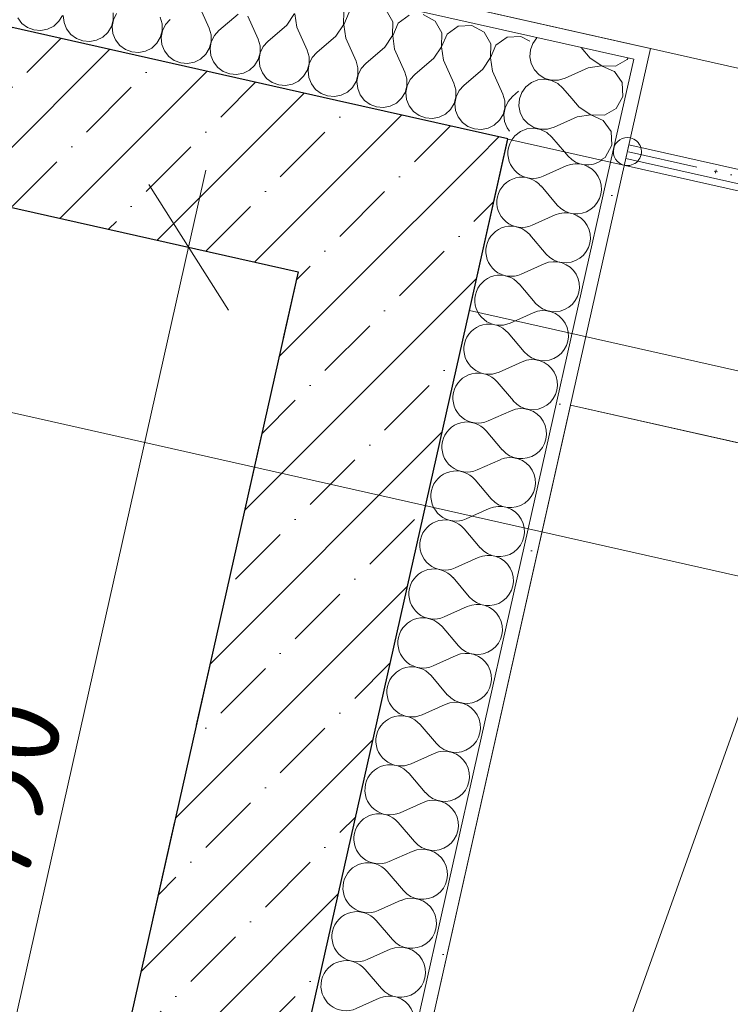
# Model space of a CAD drawing. Header units: millimetres. Extents: x -7213913 to -6985912, y 6023162 to 6205784.
# Tile 220 of 256: x -7183908 to -7182896, y 6178432 to 6179833. Entities that reach past the tile are written whole.
import ezdxf
from ezdxf.enums import TextEntityAlignment as Align

# ---------------------------------------------------------------- set-up
doc = ezdxf.new("R2010")
doc.units = ezdxf.units.MM
doc.header["$MEASUREMENT"] = 0
for name, pattern in [('Dot & Dashed', [200, 100, -50, 0, -50]), ('короткая штриховая', [282.222222, 141.111111, -141.111111]), ('Штриховая', [564.444447, 282.222223, -282.222223])]:
    doc.linetypes.add(name, pattern=pattern)
for name, color, linetype in [('S - МОП.АР', 7, 'Continuous'), ('АР-Ограждения _балкона _ лоджии.АР', 7, 'Continuous'), ('АР-Отметки высот.АР', 7, 'Continuous'), ('АР-Стены_внешние_.АР', 7, 'Continuous'), ('АР-Чертеж-Размеры.АР', 7, 'Continuous'), ('ИОС-Шахты и отверстия.АР', 7, 'Continuous')]:
    doc.layers.add(name, color=color, linetype=linetype)
for name, color, linetype, lineweight in [('S - МОП.АР_Ном._пера__120', 7, 'Continuous', 0), ('АР-вертикальная связь - Лифт.АР_Ном._пера__120', 7, 'Continuous', 0), ('АР-Ограждения _балкона _ лоджии.АР_Ном._пера__1', 7, 'Continuous', 0), ('АР-Отметки высот.АР_Ном._пера__120', 7, 'Continuous', 0), ('АР-Стены_внешние_.АР_Ном._пера__1', 7, 'Continuous', 0), ('АР-Стены_внешние_.АР_Ном._пера__120', 7, 'Continuous', 0), ('АР-Чертеж-Размеры.АР_Ном._пера__1', 7, 'Continuous', 0), ('ИОС-Шахты и отверстия.АР_Ном._пера__1', 7, 'Continuous', 0), ('Паспорта Зон Archicad_Ном._пера__1', 7, 'Continuous', 0)]:
    doc.layers.add(name, color=color, linetype=linetype, lineweight=lineweight)
doc.styles.add('РЎР“Р•РќР•Р\xa0Р\x98Р\xa0_РЎРўР\x98Р›Р¬_1', font='txt')
doc.styles.add('РЎР“Р•РќР•Р\xa0Р\x98Р\xa0_РЎРўР\x98Р›Р¬_2', font='calibri.ttf')
doc.styles.add('РЎР“Р•РќР•Р\xa0Р\x98Р\xa0_РЎРўР\x98Р›Р¬_3', font='GOST_Common.ttf')
doc.dimstyles.new('СГЕНЕРИР_СТИЛЬ__4', dxfattribs={"dimtxt": 129.999995, "dimasz": 142.5, "dimexe": 0.18, "dimexo": 300000, "dimgap": 0, "dimtad": 1, "dimdec": 0, "dimzin": 0, "dimdsep": 46, "dimtxsty": 'РЎР“Р•РќР•Р\xa0Р\x98Р\xa0_РЎРўР\x98Р›Р¬_3', "dimblk": 'ARROWHEAD_6', "dimblk1": 'ARROWHEAD_6', "dimblk2": 'ARROWHEAD_6', "dimcen": 0.09, "dimclrd": 7, "dimclre": 7, "dimclrt": 7, "dimazin": 0, "dimtfac": 1, "dimtdec": 4, "dimtmove": 0, "dimatfit": 3, "dimfxl": 1, "dimtolj": 1, "dimtzin": 0, "dimarcsym": 0})
doc.dimstyles.new('СГЕНЕРИР_СТИЛЬ__8', dxfattribs={"dimtxt": 0.18, "dimasz": 91.2, "dimexe": 0.18, "dimexo": 0.0625, "dimgap": 0, "dimtad": 0, "dimtih": 1, "dimtoh": 1, "dimdec": 4, "dimzin": 0, "dimdsep": 46, "dimcen": 0.09, "dimadec": 0, "dimazin": 0, "dimtfac": 1, "dimtdec": 4, "dimtmove": 0, "dimatfit": 3, "dimldrblk": 'ARROWHEAD_11', "dimfxl": 1, "dimtolj": 1, "dimtzin": 0, "dimarcsym": 0})
pattern_1 = [(45, (-6566190.34, 6563027.8), (-111.369318, 111.369318), [0, -105, 0, -157.5]), (110, (-6565840.34, 6563027.8), (148.001588, 53.868173), [0, -77, 0, -133])]
pattern_2 = [(45, (-6566190.34, 6562677.8), (-84.852814, 84.852814), []), (45, (-6566232.77, 6562720.22), (-84.852814, 84.852814), [90, -30, 0, -30])]

# ---------------------------------------------------------------- blocks, each defined once
blk = doc.blocks.new('Техническая лоджия_7_36_1', base_point=(-7182611.1, 6182394.7))
at = {"layer": 'S - МОП.АР_Ном._пера__120', "color": 7, "linetype": 'Continuous', "lineweight": 0, "flags": 128}
blk.add_lwpolyline([(-7184405, 6180105.6), (-7183009.8, 6179792.2), (-7182162.2, 6179601.8), (-7182022.5, 6181164.3), (-7181738.1, 6181925.2), (-7183887.9, 6182408), (-7184041.3, 6181725.1)], close=True, dxfattribs=at)
at = {"layer": 'Паспорта Зон Archicad_Ном._пера__1', "color": 7, "lineweight": 0, "style": 'РЎР“Р•РќР•Р\xa0Р\x98Р\xa0_РЎРўР\x98Р›Р¬_1'}
blk.add_attdef('ROOM_NUMBER', text='', height=250, rotation=347.3417, dxfattribs=at).set_placement((-7182485, 6181615.1), align=Align.MIDDLE_CENTER)
at = {"layer": 'Паспорта Зон Archicad_Ном._пера__1', "color": 7, "lineweight": 0, "style": 'РЎР“Р•РќР•Р\xa0Р\x98Р\xa0_РЎРўР\x98Р›Р¬_2'}
blk.add_attdef('ROOM_AREA', text='', height=200, rotation=347.3417, dxfattribs=at).set_placement((-7182277.4, 6181117.1), align=Align.MIDDLE_RIGHT)
blk = doc.blocks.new('Символ Проема в Полу 21[137]_1', base_point=(-7183797.2, 6176286.5))
at = {"layer": 'ИОС-Шахты и отверстия.АР_Ном._пера__1', "color": 7, "linetype": 'Continuous', "lineweight": 0, "flags": 128}
for points in [[(-7183797.2, 6176286.5), (-7183123.8, 6179284.7), (-7182245.7, 6179087.5), (-7182869.6, 6178883.2)], [(-7182869.6, 6178883.2), (-7182245.7, 6179087.5), (-7182919, 6176089.3), (-7183797.2, 6176286.5)]]:
    blk.add_lwpolyline(points, close=True, dxfattribs=at)
blk = doc.blocks.new('*X471', base_point=(-6566190.3, 6562677.8))
at = {"layer": 'АР-Стены_внешние_.АР_Ном._пера__1', "color": 7, "linetype": 'Continuous', "lineweight": 0}
for p, q in [((-7183171.5, 6179807.6), (-7183177.3, 6179799.7)), ((-7183171, 6179807.9), (-7183171.5, 6179807.6)), ((-7183177.3, 6179799.7), (-7183180.8, 6179790.4)), ((-7183095.6, 6179778.6), (-7183108.6, 6179793.9)), ((-7183180.8, 6179790.4), (-7183181.6, 6179780.6)), ((-7183181.6, 6179780.6), (-7183179.7, 6179770.9)), ((-7183095.6, 6179778.6), (-7183079.3, 6179767.8)), ((-7183042.9, 6179776.8), (-7183041.8, 6179778.9)), ((-7183179.7, 6179770.9), (-7183175.2, 6179762.2)), ((-7183098.7, 6179764.7), (-7183131.3, 6179750)), ((-7183079.4, 6179767.5), (-7183098.7, 6179764.7)), ((-7183061.5, 6179759.8), (-7183079.4, 6179767.5)), ((-7183079.3, 6179767.8), (-7183059.8, 6179767.1)), ((-7183059.8, 6179767.1), (-7183042.9, 6179776.8)), ((-7183175.2, 6179762.2), (-7183168.5, 6179754.9)), ((-7183168.5, 6179754.9), (-7183160.1, 6179749.8)), ((-7183160.1, 6179749.8), (-7183150.6, 6179747.2)), ((-7183140.7, 6179747.3), (-7183131.3, 6179750)), ((-7183061.3, 6179759.6), (-7183061.5, 6179759.8)), ((-7183187.1, 6179737.9), (-7183193, 6179730)), ((-7183179.3, 6179743.9), (-7183187.1, 6179737.9)), ((-7183170.2, 6179747.6), (-7183179.3, 6179743.9)), ((-7183160.4, 6179748.6), (-7183170.2, 6179747.6)), ((-7183150.7, 6179746.9), (-7183160.4, 6179748.6)), ((-7183141.8, 6179742.6), (-7183150.7, 6179746.9)), ((-7183150.6, 6179747.2), (-7183140.7, 6179747.3)), ((-7183134.4, 6179736.1), (-7183141.8, 6179742.6)), ((-7183121.8, 6179721.3), (-7183134.4, 6179736.1)), ((-7183193, 6179730), (-7183196.4, 6179720.7)), ((-7183196.4, 6179720.7), (-7183197.2, 6179710.9)), ((-7183197.2, 6179710.9), (-7183195.3, 6179701.2)), ((-7183195.3, 6179701.2), (-7183190.9, 6179692.5)), ((-7183190.9, 6179692.5), (-7183184.2, 6179685.2)), ((-7183184.2, 6179685.2), (-7183181.4, 6179683.6))]:
    blk.add_line(p, q, dxfattribs=at)
blk = doc.blocks.new('*X472', base_point=(-6566190.3, 6562677.8))
at = {"layer": 'АР-Стены_внешние_.АР_Ном._пера__1', "color": 7, "linetype": 'Continuous', "lineweight": 0}
for p, q in [((-7183126.9, 6179639.2), (-7183132.2, 6179645.5)), ((-7183130, 6179625.3), (-7183162.6, 6179610.6)), ((-7183142.5, 6179569.5), (-7183165.7, 6179596.7)), ((-7183145.7, 6179555.6), (-7183178.2, 6179541)), ((-7183158.2, 6179499.8), (-7183181.4, 6179527)), ((-7183161.3, 6179485.9), (-7183193.9, 6179471.3)), ((-7183173.8, 6179430.2), (-7183197, 6179457.3)), ((-7183177, 6179416.2), (-7183209.5, 6179401.6)), ((-7183189.5, 6179360.5), (-7183212.7, 6179387.6)), ((-7183192.6, 6179346.5), (-7183225.2, 6179331.9)), ((-7183205.1, 6179290.8), (-7183228.3, 6179317.9)), ((-7183208.3, 6179276.8), (-7183240.8, 6179262.2)), ((-7183220.8, 6179221.1), (-7183244, 6179248.2)), ((-7183223.9, 6179207.1), (-7183256.5, 6179192.5)), ((-7183236.5, 6179151.4), (-7183259.6, 6179178.6)), ((-7183239.6, 6179137.4), (-7183272.2, 6179122.8)), ((-7183252.1, 6179081.7), (-7183275.3, 6179108.9)), ((-7183255.2, 6179067.8), (-7183287.8, 6179053.1)), ((-7183267.8, 6179012), (-7183290.9, 6179039.2)), ((-7183270.9, 6178998.1), (-7183303.5, 6178983.4)), ((-7183283.4, 6178942.3), (-7183306.6, 6178969.5)), ((-7183286.5, 6178928.4), (-7183319.1, 6178913.7)), ((-7183299.1, 6178872.6), (-7183322.2, 6178899.8)), ((-7183302.2, 6178858.7), (-7183334.8, 6178844)), ((-7183314.7, 6178802.9), (-7183337.9, 6178830.1)), ((-7183317.8, 6178789), (-7183350.4, 6178774.3)), ((-7183330.4, 6178733.2), (-7183353.5, 6178760.4)), ((-7183333.5, 6178719.3), (-7183366.1, 6178704.6)), ((-7183346, 6178663.5), (-7183369.2, 6178690.7)), ((-7183349.1, 6178649.6), (-7183381.7, 6178635)), ((-7183361.7, 6178593.8), (-7183384.9, 6178621)), ((-7183364.8, 6178579.9), (-7183397.4, 6178565.3)), ((-7183377.3, 6178524.2), (-7183400.5, 6178551.3)), ((-7183380.5, 6178510.2), (-7183413, 6178495.6)), ((-7183393, 6178454.5), (-7183416.2, 6178481.6)), ((-7183396.1, 6178440.5), (-7183428.7, 6178425.9))]:
    blk.add_line(p, q, dxfattribs=at)
for centre, start, end in [((-7183177.2, 6179643.2), 147.6142, 167.3417), ((-7183177.2, 6179643.2), 167.3417, 294.2116), ((-7183099.7, 6179662.4), 220.4718, 305.8546), ((-7183115.4, 6179592.7), 220.4718, 114.2116), ((-7183192.9, 6179573.5), 40.4718, 167.3417), ((-7183192.9, 6179573.5), 167.3417, 294.2116), ((-7183131, 6179523), 220.4718, 114.2116), ((-7183208.5, 6179503.8), 40.4718, 167.3417), ((-7183208.5, 6179503.8), 167.3417, 294.2116), ((-7183146.7, 6179453.3), 220.4718, 114.2116), ((-7183224.2, 6179434.1), 40.4718, 167.3417), ((-7183224.2, 6179434.1), 167.3417, 294.2116), ((-7183162.3, 6179383.6), 220.4718, 114.2116), ((-7183239.8, 6179364.4), 40.4718, 167.3417), ((-7183239.8, 6179364.4), 167.3417, 294.2116), ((-7183178, 6179313.9), 220.4718, 114.2116), ((-7183255.5, 6179294.8), 40.4718, 167.3417), ((-7183255.5, 6179294.8), 167.3417, 294.2116), ((-7183193.6, 6179244.3), 220.4718, 114.2116), ((-7183271.1, 6179225.1), 40.4718, 167.3417), ((-7183271.1, 6179225.1), 167.3417, 294.2116), ((-7183209.3, 6179174.6), 220.4718, 114.2116), ((-7183286.8, 6179155.4), 40.4718, 167.3417), ((-7183286.8, 6179155.4), 167.3417, 294.2116), ((-7183224.9, 6179104.9), 220.4718, 114.2116), ((-7183302.5, 6179085.7), 40.4718, 167.3417), ((-7183302.5, 6179085.7), 167.3417, 294.2116), ((-7183240.6, 6179035.2), 220.4718, 114.2116), ((-7183318.1, 6179016), 40.4718, 167.3417), ((-7183318.1, 6179016), 167.3417, 294.2116), ((-7183256.2, 6178965.5), 220.4718, 114.2116), ((-7183333.8, 6178946.3), 40.4718, 167.3417), ((-7183333.8, 6178946.3), 167.3417, 294.2116), ((-7183271.9, 6178895.8), 220.4718, 114.2116), ((-7183349.4, 6178876.6), 40.4718, 167.3417), ((-7183349.4, 6178876.6), 167.3417, 294.2116), ((-7183287.5, 6178826.1), 220.4718, 114.2116), ((-7183365.1, 6178806.9), 40.4718, 167.3417), ((-7183365.1, 6178806.9), 167.3417, 294.2116), ((-7183303.2, 6178756.4), 220.4718, 114.2116), ((-7183380.7, 6178737.2), 40.4718, 167.3417), ((-7183380.7, 6178737.2), 167.3417, 294.2116), ((-7183318.9, 6178686.7), 220.4718, 114.2116), ((-7183396.4, 6178667.5), 40.4718, 167.3417), ((-7183396.4, 6178667.5), 167.3417, 294.2116), ((-7183334.5, 6178617), 220.4718, 114.2116), ((-7183412, 6178597.8), 40.4718, 167.3417), ((-7183412, 6178597.8), 167.3417, 294.2116), ((-7183350.2, 6178547.3), 220.4718, 114.2116), ((-7183427.7, 6178528.1), 40.4718, 167.3417), ((-7183427.7, 6178528.1), 167.3417, 294.2116), ((-7183365.8, 6178477.6), 220.4718, 114.2116), ((-7183443.3, 6178458.4), 40.4718, 167.3417), ((-7183443.3, 6178458.4), 167.3417, 294.2116), ((-7183381.5, 6178407.9), 220.4718, 114.2116)]:
    blk.add_arc(centre, 35.7, start, end, dxfattribs=at)
blk = doc.blocks.new('*X473', base_point=(-6566190.3, 6562677.8))
at = {"layer": 'АР-Стены_внешние_.АР_Ном._пера__1', "color": 7, "linetype": 'Continuous', "lineweight": 0}
for p, q in [((-7183050.3, 6179743.8), (-7183061.3, 6179759.6)), ((-7183049.2, 6179724.3), (-7183050.3, 6179743.8)), ((-7183111.2, 6179708.9), (-7183121.8, 6179721.3)), ((-7183058.5, 6179707.1), (-7183049.2, 6179724.3)), ((-7183111.2, 6179708.9), (-7183095, 6179698.1)), ((-7183114.4, 6179695), (-7183146.9, 6179680.3)), ((-7183095, 6179697.8), (-7183114.4, 6179695)), ((-7183095, 6179698.1), (-7183075.5, 6179697.4)), ((-7183077.1, 6179690.1), (-7183095, 6179697.8)), ((-7183075.5, 6179697.4), (-7183058.5, 6179707.1)), ((-7183181.4, 6179683.6), (-7183175.7, 6179680.1)), ((-7183175.7, 6179680.1), (-7183166.2, 6179677.5)), ((-7183156.4, 6179677.6), (-7183146.9, 6179680.3)), ((-7183066, 6179674.1), (-7183077.1, 6179690.1)), ((-7183202.8, 6179668.2), (-7183207.1, 6179662.3)), ((-7183195, 6179674.2), (-7183202.8, 6179668.2)), ((-7183185.8, 6179677.9), (-7183195, 6179674.2)), ((-7183176, 6179678.9), (-7183185.8, 6179677.9)), ((-7183166.3, 6179677.2), (-7183176, 6179678.9)), ((-7183157.4, 6179672.9), (-7183166.3, 6179677.2)), ((-7183166.2, 6179677.5), (-7183156.4, 6179677.6)), ((-7183150.1, 6179666.4), (-7183157.4, 6179672.9)), ((-7183132.2, 6179645.5), (-7183150.1, 6179666.4)), ((-7183064.9, 6179654.6), (-7183066, 6179674.1)), ((-7183074.2, 6179637.4), (-7183064.9, 6179654.6)), ((-7183080.5, 6179633.8), (-7183074.2, 6179637.4))]:
    blk.add_line(p, q, dxfattribs=at)
blk = doc.blocks.new('Стена_182_1', base_point=(-7184703.4, 6173597.8))
at = {"layer": 'АР-Стены_внешние_.АР', "linetype": 'Continuous', "lineweight": 0, "true_color": 0x000000}
h = blk.add_hatch(dxfattribs=at)
h.set_pattern_fill('ШТУКАТУРКА__ГИПС_01_0001', color=18, style=0, pattern_type=2)
h.set_pattern_definition(pattern_1)
h.paths.add_polyline_path([(-7183029.3, 6179796.6), (-7183033.7, 6179777.1), (-7183009.8, 6179792.2)])
h = blk.add_hatch(dxfattribs=at)
h.set_pattern_fill('ШТУКАТУРКА__ГИПС_01_0001', color=18, style=0, pattern_type=2)
h.set_pattern_definition(pattern_1)
h.paths.add_polyline_path([(-7183033.7, 6179777.1), (-7183014.2, 6179772.7), (-7183009.8, 6179792.2)])
h = blk.add_hatch(dxfattribs=at)
h.set_pattern_fill('ШТУКАТУРКА__ГИПС_01_0001', color=18, style=0, pattern_type=2)
h.set_pattern_definition(pattern_1)
h.paths.add_polyline_path([(-7183033.7, 6179777.1), (-7184459.9, 6173427.2), (-7184442.9, 6173411.2), (-7183014.2, 6179772.7)])
h = blk.add_hatch(dxfattribs=at)
h.set_pattern_fill('ЖЕЛЕЗОБЕТОН__PROJECT__0001', color=18, style=0, pattern_type=2)
h.set_pattern_definition(pattern_2)
h.paths.add_polyline_path([(-7183511.6, 6179474.4), (-7183212.9, 6179663.6), (-7183456.8, 6179718.4)])
h = blk.add_hatch(dxfattribs=at)
h.set_pattern_fill('ЖЕЛЕЗОБЕТОН__PROJECT__0001', color=18, style=0, pattern_type=2)
h.set_pattern_definition(pattern_2)
h.paths.add_polyline_path([(-7183511.6, 6179474.4), (-7183267.7, 6179419.7), (-7183212.9, 6179663.6)])
h = blk.add_hatch(dxfattribs=at)
h.set_pattern_fill('ЖЕЛЕЗОБЕТОН__PROJECT__0001', color=18, style=0, pattern_type=2)
h.set_pattern_definition(pattern_2)
h.paths.add_polyline_path([(-7183511.6, 6179474.4), (-7184798, 6173747.1), (-7184554, 6173692.4), (-7183267.7, 6179419.7)])
at = {"layer": 'АР-Стены_внешние_.АР_Ном._пера__1', "color": 7, "linetype": 'Continuous', "lineweight": 0}
for p, q in [((-7183033.7, 6179777.1), (-7183180.1, 6179809.9)), ((-7183066.6, 6179630.7), (-7183033.7, 6179777.1)), ((-7184459.9, 6173427.2), (-7183066.6, 6179630.7))]:
    blk.add_line(p, q, dxfattribs=at)
at = {"layer": 'АР-Стены_внешние_.АР_Ном._пера__1', "color": 7, "linetype": 'Continuous', "lineweight": 30}
for p, q in [((-7183212.9, 6179663.6), (-7183456.8, 6179718.4)), ((-7183267.7, 6179419.7), (-7183212.9, 6179663.6)), ((-7184554, 6173692.4), (-7183267.7, 6179419.7))]:
    blk.add_line(p, q, dxfattribs=at)
at = {"layer": 'АР-Стены_внешние_.АР_Ном._пера__1', "color": 7, "linetype": 'Continuous', "lineweight": 0, "flags": 128}
for points in [[(-7184442.9, 6173411.2), (-7183009.8, 6179792.2)], [(-7183009.8, 6179792.2), (-7183029.3, 6179796.6)]]:
    blk.add_lwpolyline(points, dxfattribs=at)
at = {"layer": 'АР-Стены_внешние_.АР_Ном._пера__1', "color": 7, "linetype": 'Continuous', "lineweight": 30, "flags": 128}
blk.add_lwpolyline([(-7183511.6, 6179474.4), (-7183903.9, 6177728)], dxfattribs=at)
at = {"layer": 'АР-Стены_внешние_.АР', "color": 7, "lineweight": 0}
for name in ['*X471', '*X473', '*X472']:
    blk.add_blockref(name, (-6566190.3, 6562677.8), dxfattribs=at)
blk = doc.blocks.new('*X561', base_point=(-6566190.3, 6562677.8))
at = {"layer": 'АР-Стены_внешние_.АР_Ном._пера__1', "color": 7, "linetype": 'Continuous', "lineweight": 0}
for p, q in [((-7183652.8, 6179853.9), (-7183638.2, 6179821.3)), ((-7183910.8, 6179835.9), (-7183904.8, 6179828.1)), ((-7183852.2, 6179831.1), (-7183847.1, 6179839.5)), ((-7183845.8, 6179839.2), (-7183844.8, 6179829.4)), ((-7183774.7, 6179833.3), (-7183774.8, 6179843.2)), ((-7183770.2, 6179842.1), (-7183774.5, 6179833.3)), ((-7183705.1, 6179827.5), (-7183707.9, 6179837)), ((-7183693.9, 6179833.9), (-7183700.5, 6179826.5)), ((-7183597.1, 6179841.4), (-7183624.3, 6179818.2)), ((-7183583.1, 6179838.2), (-7183568.5, 6179805.7)), ((-7183527.4, 6179825.7), (-7183516.6, 6179842)), ((-7183516.3, 6179841.9), (-7183513.5, 6179822.6)), ((-7183446.9, 6179826.3), (-7183446.2, 6179845.8)), ((-7183438.9, 6179844.2), (-7183446.6, 6179826.3)), ((-7183376.5, 6179830.2), (-7183386.2, 6179847.1)), ((-7183353.2, 6179839.7), (-7183369.2, 6179828.5)), ((-7183316.5, 6179831.5), (-7183333.7, 6179840.8)), ((-7183904.8, 6179828.1), (-7183896.9, 6179822.3)), ((-7183896.9, 6179822.3), (-7183887.7, 6179818.8)), ((-7183877.8, 6179818), (-7183868.2, 6179819.9)), ((-7183868.2, 6179819.9), (-7183859.4, 6179824.4)), ((-7183859.4, 6179824.4), (-7183852.2, 6179831.1)), ((-7183844.8, 6179829.4), (-7183841.2, 6179820.3)), ((-7183841.2, 6179820.3), (-7183835.1, 6179812.5)), ((-7183782.5, 6179815.4), (-7183777.4, 6179823.8)), ((-7183777.4, 6179823.8), (-7183774.7, 6179833.3)), ((-7183774.5, 6179833.3), (-7183776.1, 6179823.6)), ((-7183776.1, 6179823.6), (-7183775.1, 6179813.8)), ((-7183705, 6179817.7), (-7183705.1, 6179827.5)), ((-7183700.5, 6179826.5), (-7183704.8, 6179817.6)), ((-7183635.4, 6179811.9), (-7183638.2, 6179821.3)), ((-7183527.4, 6179825.7), (-7183554.6, 6179802.5)), ((-7183513.5, 6179822.6), (-7183498.8, 6179790)), ((-7183457.7, 6179810.1), (-7183446.9, 6179826.3)), ((-7183446.6, 6179826.3), (-7183443.8, 6179806.9)), ((-7183377.2, 6179810.7), (-7183376.5, 6179830.2)), ((-7183369.2, 6179828.5), (-7183376.9, 6179810.6)), ((-7183306.8, 6179814.5), (-7183316.5, 6179831.5)), ((-7183283.5, 6179824), (-7183299.5, 6179812.9)), ((-7183264, 6179825.1), (-7183283.5, 6179824)), ((-7183246.8, 6179815.8), (-7183264, 6179825.1)), ((-7183887.7, 6179818.8), (-7183877.8, 6179818)), ((-7183835.1, 6179812.5), (-7183827.2, 6179806.6)), ((-7183827.2, 6179806.6), (-7183818, 6179803.1)), ((-7183798.5, 6179804.2), (-7183789.7, 6179808.7)), ((-7183789.7, 6179808.7), (-7183782.5, 6179815.4)), ((-7183775.1, 6179813.8), (-7183771.5, 6179804.6)), ((-7183712.8, 6179799.8), (-7183707.7, 6179808.2)), ((-7183707.7, 6179808.2), (-7183705, 6179817.7)), ((-7183704.8, 6179817.6), (-7183706.5, 6179807.9)), ((-7183706.5, 6179807.9), (-7183705.4, 6179798.1)), ((-7183635.4, 6179802), (-7183635.4, 6179811.9)), ((-7183630.8, 6179810.8), (-7183635.1, 6179802)), ((-7183624.3, 6179818.2), (-7183630.8, 6179810.8)), ((-7183565.7, 6179796.2), (-7183568.5, 6179805.7)), ((-7183457.7, 6179810.1), (-7183484.9, 6179786.9)), ((-7183443.8, 6179806.9), (-7183429.1, 6179774.4)), ((-7183388, 6179794.4), (-7183377.2, 6179810.7)), ((-7183376.9, 6179810.6), (-7183374.1, 6179791.3)), ((-7183307.5, 6179795), (-7183306.8, 6179814.5)), ((-7183299.5, 6179812.9), (-7183307.2, 6179795)), ((-7183237.1, 6179798.9), (-7183246.8, 6179815.8)), ((-7183213.8, 6179808.4), (-7183229.8, 6179797.2)), ((-7183194.3, 6179809.5), (-7183213.8, 6179808.4)), ((-7183181.7, 6179802.6), (-7183194.3, 6179809.5)), ((-7183818, 6179803.1), (-7183808.2, 6179802.3)), ((-7183808.2, 6179802.3), (-7183798.5, 6179804.2)), ((-7183771.5, 6179804.6), (-7183765.4, 6179796.8)), ((-7183765.4, 6179796.8), (-7183757.5, 6179791)), ((-7183728.8, 6179788.6), (-7183720, 6179793.1)), ((-7183720, 6179793.1), (-7183712.8, 6179799.8)), ((-7183705.4, 6179798.1), (-7183701.8, 6179789)), ((-7183643.1, 6179784.1), (-7183638, 6179792.5)), ((-7183638, 6179792.5), (-7183635.4, 6179802)), ((-7183635.1, 6179802), (-7183636.8, 6179792.2)), ((-7183636.8, 6179792.2), (-7183635.7, 6179782.4)), ((-7183565.7, 6179786.4), (-7183565.7, 6179796.2)), ((-7183561.1, 6179795.2), (-7183565.4, 6179786.3)), ((-7183554.6, 6179802.5), (-7183561.1, 6179795.2)), ((-7183388, 6179794.4), (-7183415.2, 6179771.2)), ((-7183318.3, 6179778.8), (-7183307.5, 6179795)), ((-7183307.2, 6179795), (-7183304.4, 6179775.6)), ((-7183237.8, 6179779.4), (-7183237.1, 6179798.9)), ((-7183229.8, 6179797.2), (-7183237.5, 6179779.3)), ((-7183757.5, 6179791), (-7183748.3, 6179787.5)), ((-7183748.3, 6179787.5), (-7183738.5, 6179786.7)), ((-7183738.5, 6179786.7), (-7183728.8, 6179788.6)), ((-7183701.8, 6179789), (-7183695.7, 6179781.2)), ((-7183695.7, 6179781.2), (-7183687.8, 6179775.3)), ((-7183659.1, 6179772.9), (-7183650.3, 6179777.4)), ((-7183650.3, 6179777.4), (-7183643.1, 6179784.1)), ((-7183635.7, 6179782.4), (-7183632.1, 6179773.3)), ((-7183568.3, 6179776.9), (-7183565.7, 6179786.4)), ((-7183565.4, 6179786.3), (-7183567.1, 6179776.6)), ((-7183496, 6179780.6), (-7183498.8, 6179790)), ((-7183496, 6179770.7), (-7183496, 6179780.6)), ((-7183491.4, 6179779.5), (-7183495.7, 6179770.6)), ((-7183484.9, 6179786.9), (-7183491.4, 6179779.5)), ((-7183374.1, 6179791.3), (-7183359.4, 6179758.7)), ((-7183318.3, 6179778.8), (-7183345.5, 6179755.6)), ((-7183248.6, 6179763.1), (-7183237.8, 6179779.4)), ((-7183237.5, 6179779.3), (-7183234.7, 6179760)), ((-7183687.8, 6179775.3), (-7183678.6, 6179771.8)), ((-7183678.6, 6179771.8), (-7183668.8, 6179771)), ((-7183668.8, 6179771), (-7183659.1, 6179772.9)), ((-7183632.1, 6179773.3), (-7183626, 6179765.5)), ((-7183626, 6179765.5), (-7183618.1, 6179759.6)), ((-7183580.6, 6179761.7), (-7183573.4, 6179768.4)), ((-7183573.4, 6179768.4), (-7183568.3, 6179776.9)), ((-7183567.1, 6179776.6), (-7183566, 6179766.8)), ((-7183566, 6179766.8), (-7183562.4, 6179757.6)), ((-7183498.6, 6179761.2), (-7183496, 6179770.7)), ((-7183495.7, 6179770.6), (-7183497.4, 6179760.9)), ((-7183426.4, 6179764.9), (-7183429.1, 6179774.4)), ((-7183426.3, 6179755.1), (-7183426.4, 6179764.9)), ((-7183421.7, 6179763.9), (-7183426, 6179755)), ((-7183415.2, 6179771.2), (-7183421.7, 6179763.9)), ((-7183304.4, 6179775.6), (-7183289.7, 6179743.1)), ((-7183618.1, 6179759.6), (-7183608.9, 6179756.2)), ((-7183608.9, 6179756.2), (-7183599.1, 6179755.4)), ((-7183599.1, 6179755.4), (-7183589.4, 6179757.3)), ((-7183589.4, 6179757.3), (-7183580.6, 6179761.7)), ((-7183562.4, 6179757.6), (-7183556.4, 6179749.8)), ((-7183556.4, 6179749.8), (-7183548.4, 6179744)), ((-7183510.9, 6179746.1), (-7183503.7, 6179752.8)), ((-7183503.7, 6179752.8), (-7183498.6, 6179761.2)), ((-7183497.4, 6179760.9), (-7183496.4, 6179751.1)), ((-7183496.4, 6179751.1), (-7183492.7, 6179742)), ((-7183428.9, 6179745.6), (-7183426.3, 6179755.1)), ((-7183426, 6179755), (-7183427.7, 6179745.3)), ((-7183356.7, 6179749.3), (-7183359.4, 6179758.7)), ((-7183345.5, 6179755.6), (-7183352, 6179748.2)), ((-7183248.6, 6179763.1), (-7183275.8, 6179739.9)), ((-7183234.7, 6179760), (-7183220, 6179727.4)), ((-7183548.4, 6179744), (-7183539.2, 6179740.5)), ((-7183539.2, 6179740.5), (-7183529.4, 6179739.7)), ((-7183529.4, 6179739.7), (-7183519.7, 6179741.6)), ((-7183519.7, 6179741.6), (-7183510.9, 6179746.1)), ((-7183492.7, 6179742), (-7183486.7, 6179734.2)), ((-7183441.2, 6179730.4), (-7183434, 6179737.1)), ((-7183434, 6179737.1), (-7183428.9, 6179745.6)), ((-7183427.7, 6179745.3), (-7183426.7, 6179735.5)), ((-7183426.7, 6179735.5), (-7183423, 6179726.3)), ((-7183359.2, 6179729.9), (-7183356.6, 6179739.4)), ((-7183356.3, 6179739.3), (-7183358, 6179729.6)), ((-7183356.6, 6179739.4), (-7183356.7, 6179749.3)), ((-7183352, 6179748.2), (-7183356.3, 6179739.3)), ((-7183287, 6179733.6), (-7183289.7, 6179743.1)), ((-7183275.8, 6179739.9), (-7183282.3, 6179732.6)), ((-7183486.7, 6179734.2), (-7183478.7, 6179728.3)), ((-7183478.7, 6179728.3), (-7183469.5, 6179724.9)), ((-7183469.5, 6179724.9), (-7183459.7, 6179724.1)), ((-7183459.7, 6179724.1), (-7183450, 6179726)), ((-7183450, 6179726), (-7183441.2, 6179730.4)), ((-7183423, 6179726.3), (-7183417, 6179718.5)), ((-7183371.6, 6179714.8), (-7183364.3, 6179721.5)), ((-7183364.3, 6179721.5), (-7183359.2, 6179729.9)), ((-7183358, 6179729.6), (-7183357, 6179719.8)), ((-7183289.5, 6179714.3), (-7183286.9, 6179723.8)), ((-7183286.6, 6179723.7), (-7183288.3, 6179714)), ((-7183286.9, 6179723.8), (-7183287, 6179733.6)), ((-7183282.3, 6179732.6), (-7183286.6, 6179723.7)), ((-7183217.3, 6179718), (-7183220, 6179727.4)), ((-7183206.1, 6179724.3), (-7183212.6, 6179716.9)), ((-7183197.7, 6179731.5), (-7183206.1, 6179724.3)), ((-7183417, 6179718.5), (-7183409, 6179712.7)), ((-7183409, 6179712.7), (-7183399.8, 6179709.2)), ((-7183399.8, 6179709.2), (-7183390, 6179708.4)), ((-7183390, 6179708.4), (-7183380.3, 6179710.3)), ((-7183380.3, 6179710.3), (-7183371.6, 6179714.8)), ((-7183357, 6179719.8), (-7183353.3, 6179710.7)), ((-7183353.3, 6179710.7), (-7183347.3, 6179702.9)), ((-7183294.6, 6179705.8), (-7183289.5, 6179714.3)), ((-7183288.3, 6179714), (-7183287.3, 6179704.2)), ((-7183219.8, 6179698.6), (-7183217.2, 6179708.1)), ((-7183216.9, 6179708), (-7183218.6, 6179698.3)), ((-7183217.2, 6179708.1), (-7183217.3, 6179718)), ((-7183212.6, 6179716.9), (-7183216.9, 6179708)), ((-7183347.3, 6179702.9), (-7183339.4, 6179697)), ((-7183339.4, 6179697), (-7183330.1, 6179693.6)), ((-7183330.1, 6179693.6), (-7183320.3, 6179692.8)), ((-7183320.3, 6179692.8), (-7183310.6, 6179694.7)), ((-7183310.6, 6179694.7), (-7183301.9, 6179699.1)), ((-7183301.9, 6179699.1), (-7183294.6, 6179705.8)), ((-7183287.3, 6179704.2), (-7183283.6, 6179695)), ((-7183283.6, 6179695), (-7183277.6, 6179687.2)), ((-7183224.9, 6179690.2), (-7183219.8, 6179698.6)), ((-7183218.6, 6179698.3), (-7183217.6, 6179688.5)), ((-7183277.6, 6179687.2), (-7183269.7, 6179681.4)), ((-7183269.7, 6179681.4), (-7183260.4, 6179677.9)), ((-7183240.9, 6179679), (-7183232.2, 6179683.5)), ((-7183232.2, 6179683.5), (-7183224.9, 6179690.2)), ((-7183217.6, 6179688.5), (-7183213.9, 6179679.4)), ((-7183213.9, 6179679.4), (-7183210.4, 6179674.8)), ((-7183260.4, 6179677.9), (-7183250.6, 6179677.1)), ((-7183250.6, 6179677.1), (-7183240.9, 6179679))]:
    blk.add_line(p, q, dxfattribs=at)
blk = doc.blocks.new('Стена_265_1', base_point=(-7184757.5, 6179882.4))
at = {"layer": 'АР-Стены_внешние_.АР', "linetype": 'Continuous', "lineweight": 0, "true_color": 0x000000}
h = blk.add_hatch(dxfattribs=at)
h.set_pattern_fill('ШТУКАТУРКА__ГИПС_01_0001', color=18, style=0, pattern_type=2)
h.set_pattern_definition(pattern_1)
h.paths.add_polyline_path([(-7184405, 6180105.6), (-7184409.4, 6180086.1), (-7183033.7, 6179777.1), (-7183029.3, 6179796.6)])
h = blk.add_hatch(dxfattribs=at)
h.set_pattern_fill('ЖЕЛЕЗОБЕТОН__PROJECT__0001', color=18, style=0, pattern_type=2)
h.set_pattern_definition(pattern_2)
h.paths.add_polyline_path([(-7184662.9, 6179733), (-7183511.6, 6179474.4), (-7183456.8, 6179718.4), (-7184608.2, 6179977)])
at = {"layer": 'АР-Стены_внешние_.АР_Ном._пера__1', "color": 7, "linetype": 'Continuous', "lineweight": 0}
for p, q in [((-7183180.1, 6179809.9), (-7184409.4, 6180086.1)), ((-7183033.7, 6179777.1), (-7183180.1, 6179809.9))]:
    blk.add_line(p, q, dxfattribs=at)
at = {"layer": 'АР-Стены_внешние_.АР_Ном._пера__1', "color": 7, "linetype": 'Continuous', "lineweight": 30}
for p, q in [((-7183456.8, 6179718.4), (-7184461.8, 6179944.1)), ((-7183212.9, 6179663.6), (-7183456.8, 6179718.4))]:
    blk.add_line(p, q, dxfattribs=at)
at = {"layer": 'АР-Стены_внешние_.АР_Ном._пера__1', "color": 7, "linetype": 'Continuous', "lineweight": 0, "flags": 128}
blk.add_lwpolyline([(-7183029.3, 6179796.6), (-7184405, 6180105.6)], dxfattribs=at)
at = {"layer": 'АР-Стены_внешние_.АР_Ном._пера__1', "color": 7, "linetype": 'Continuous', "lineweight": 30, "flags": 128}
blk.add_lwpolyline([(-7184662.9, 6179733), (-7183511.6, 6179474.4)], dxfattribs=at)
at = {"layer": 'АР-Стены_внешние_.АР', "color": 7, "lineweight": 0}
blk.add_blockref('*X561', (-6566190.3, 6562677.8), dxfattribs=at)
blk = doc.blocks.new('Ограждение_1_1', base_point=(-6566190.3, 6562677.8))
at = {"layer": 'АР-Ограждения _балкона _ лоджии.АР_Ном._пера__1', "color": 7, "linetype": 'Dot & Dashed', "lineweight": 0}
blk.add_line((-7182162.7, 6179448), (-7183042.7, 6179645.7), dxfattribs=at)
at = {"layer": 'АР-Ограждения _балкона _ лоджии.АР_Ном._пера__1', "color": 7, "linetype": 'Continuous', "lineweight": 0}
for p, q in [((-7182919.4, 6179618), (-7182914.6, 6179616.9)), ((-7182917.5, 6179615), (-7182916.4, 6179619.9)), ((-7182793.7, 6179589.8), (-7182788.8, 6179588.7)), ((-7182791.8, 6179586.8), (-7182790.7, 6179591.7)), ((-7182668, 6179561.5), (-7182663.1, 6179560.4)), ((-7182666.1, 6179558.5), (-7182665, 6179563.4)), ((-7182542.3, 6179533.3), (-7182537.4, 6179532.2)), ((-7182540.4, 6179530.3), (-7182539.3, 6179535.2)), ((-7182416.6, 6179505.1), (-7182411.7, 6179504)), ((-7182414.7, 6179502.1), (-7182413.6, 6179507)), ((-7182290.8, 6179476.8), (-7182286, 6179475.7)), ((-7182289, 6179473.8), (-7182287.9, 6179478.7))]:
    blk.add_line(p, q, dxfattribs=at)
at = {"layer": 'АР-Ограждения _балкона _ лоджии.АР_Ном._пера__1', "color": 7, "linetype": 'Continuous', "lineweight": 0, "flags": 128}
for points in [[(-7183038.3, 6179665.2, 1), (-7183047.1, 6179626.2, 1)], [(-7182158.3, 6179467.6, 1), (-7182167.1, 6179428.5, 1)]]:
    blk.add_lwpolyline(points, format="xyb", close=True, dxfattribs=at)
blk.add_lwpolyline([(-7182164.9, 6179438.3), (-7182160.5, 6179457.8), (-7183040.5, 6179655.4), (-7183044.9, 6179635.9)], close=True, dxfattribs=at)
blk = doc.blocks.new('Линия_1_1', base_point=(-7188065.6, 6180205.2))
at = {"layer": 'АР-Отметки высот.АР_Ном._пера__120', "color": 7, "linetype": 'Continuous', "lineweight": 0}
blk.add_line((-7187968, 6180183.3), (-7181132.8, 6178648.1), dxfattribs=at)
blk = doc.blocks.new('*D846', base_point=(-6566190.3, 6562677.8))
at = {"layer": 'АР-Чертеж-Размеры.АР_Ном._пера__1', "color": 7, "linetype": 'Continuous', "lineweight": 0, "transparency": 16777216}
for p, q in [((-7186601, 6178496.7), (-7186662.6, 6178222.3)), ((-7186542.2, 6178416.3), (-7186721.4, 6178302.8)), ((-7186631.8, 6178359.5), (-7186741.6, 6178384.2)), ((-7183899.8, 6177746), (-7186631.8, 6178359.5)), ((-7183869, 6177883.2), (-7183930.7, 6177608.7)), ((-7183989.5, 6177689.2), (-7183810.2, 6177802.7)), ((-7183790.1, 6177721.3), (-7183899.8, 6177746))]:
    blk.add_line(p, q, dxfattribs=at)
at = {"layer": 'АР-Чертеж-Размеры.АР_Ном._пера__1', "color": 7, "lineweight": 0, "transparency": 16777216, "insert": (-7185461.8, 6178123.4), "char_height": 130, "attachment_point": 7, "rotation": 347.3417, "style": 'РЎР“Р•РќР•Р\xa0Р\x98Р\xa0_РЎРўР\x98Р›Р¬_3'}
blk.add_mtext('\\A1;{\\pql;\\fGOST Common|b0|i0|c204|p0;\\W1.000000;2\xa0800}', dxfattribs=at)
blk = doc.blocks.new('ARROWHEAD_6')
at = {"color": 0, "linetype": 'Continuous', "lineweight": 0}
for p, q in [((-0.5, -0.5), (0.5, 0.5)), ((0, 0), (-1, 0))]:
    blk.add_line(p, q, dxfattribs=at)
blk = doc.blocks.new('*D847', base_point=(-6566190.3, 6562677.8))
at = {"layer": 'АР-Чертеж-Размеры.АР_Ном._пера__1', "color": 7, "linetype": 'Continuous', "lineweight": 0, "transparency": 16777216}
for p, q in [((-7183642.7, 6179619.2), (-7183667.4, 6179509.4)), ((-7183610.6, 6179419.8), (-7183724.1, 6179599)), ((-7183804.6, 6179540.2), (-7183530.2, 6179478.6)), ((-7183667.4, 6179509.4), (-7184059.6, 6177762.9)), ((-7184116.4, 6177852.5), (-7184002.9, 6177673.3)), ((-7184196.8, 6177793.7), (-7183922.4, 6177732.1)), ((-7184059.6, 6177762.9), (-7184084.3, 6177653.2))]:
    blk.add_line(p, q, dxfattribs=at)
at = {"layer": 'АР-Чертеж-Размеры.АР_Ном._пера__1', "color": 7, "lineweight": 0, "transparency": 16777216, "insert": (-7183931.3, 6178453.1), "char_height": 130, "attachment_point": 7, "rotation": 77.3417, "style": 'РЎР“Р•РќР•Р\xa0Р\x98Р\xa0_РЎРўР\x98Р›Р¬_3'}
blk.add_mtext('\\A1;{\\pql;\\fGOST Common|b0|i0|c204|p0;\\W1.000000;1\xa0790}', dxfattribs=at)
blk = doc.blocks.new('ARROWHEAD_11')
at = {"color": 0, "linetype": 'Continuous', "lineweight": 0}
blk.add_line((0, 0), (-1, 0), dxfattribs=at)
at = {"color": 0, "linetype": 'Continuous', "lineweight": 0, "const_width": 0.25, "flags": 128}
blk.add_lwpolyline([(-0.125, 0, 1), (0.125, 0, 1)], format="xyb", close=True, dxfattribs=at)

msp = doc.modelspace()

# ---------------------------------------------------------------- linework, layer by layer
at = {"layer": 'S - МОП.АР', "color": 254, "linetype": 'Continuous', "lineweight": 0, "true_color": 0xdadada, "flags": 128}
msp.add_lwpolyline([(-7184405, 6180105.6), (-7183009.8, 6179792.2), (-7182162.2, 6179601.8), (-7182022.5, 6181164.3), (-7181738.1, 6181925.2), (-7183887.9, 6182408), (-7184041.3, 6181725.1)], close=True, dxfattribs=at)
at = {"layer": 'АР-вертикальная связь - Лифт.АР_Ном._пера__120', "color": 7, "linetype": 'короткая штриховая', "lineweight": 0}
msp.add_lwpolyline([(-7186243.6, 6180088), (-7186635.8, 6178341.5), (-7183903.9, 6177728), (-7183511.6, 6179474.4)], close=True, dxfattribs=at)
at = {"layer": 'АР-Стены_внешние_.АР_Ном._пера__120', "color": 7, "linetype": 'Continuous', "lineweight": 0, "flags": 128}
msp.add_lwpolyline([(-7182179, 6179431.2), (-7183213, 6179663.4), (-7183267.7, 6179419.5), (-7182201.5, 6179180)], dxfattribs=at)
at = {"layer": 'АР-Стены_внешние_.АР_Ном._пера__120', "color": 7, "linetype": 'Штриховая', "lineweight": 0, "flags": 128}
msp.add_lwpolyline([(-7183123.8, 6179284.7), (-7182210.5, 6179079.6)], dxfattribs=at)

# ---------------------------------------------------------------- block references
at = {"layer": 'S - МОП.АР', "color": 7, "linetype": 'Continuous', "lineweight": 0}
msp.add_blockref('Техническая лоджия_7_36_1', (-7182611.1, 6182394.7), dxfattribs=at)
at = {"layer": 'АР-Ограждения _балкона _ лоджии.АР', "color": 7, "linetype": 'Continuous', "lineweight": 0}
msp.add_blockref('Ограждение_1_1', (-6566190.3, 6562677.8), dxfattribs=at)
at = {"layer": 'АР-Отметки высот.АР', "color": 7, "linetype": 'Continuous', "lineweight": 0}
msp.add_blockref('Линия_1_1', (-7188065.6, 6180205.2), dxfattribs=at)
at = {"layer": 'АР-Стены_внешние_.АР', "color": 7, "lineweight": 0}
for name, p in [('Стена_265_1', (-7184757.5, 6179882.4)), ('Стена_182_1', (-7184703.4, 6173597.8))]:
    msp.add_blockref(name, p, dxfattribs=at)
at = {"layer": 'ИОС-Шахты и отверстия.АР', "color": 7, "linetype": 'Continuous', "lineweight": 0}
msp.add_blockref('Символ Проема в Полу 21[137]_1', (-7183797.2, 6176286.5), dxfattribs=at)

# ---------------------------------------------------------------- dimensions: what is measured, and where the dimension line sits
at = {"layer": 'АР-Чертеж-Размеры.АР', "color": 7, "linetype": 'Continuous', "lineweight": 0}
for base, p1, p2, angle, picture, middle, turn in [((-7184059.6, 6177762.9), (-7183511.6, 6179474.4), (-7183903.9, 6177728), 257.3417, '*D847', (-7183945.8, 6178684.9), 77.3417), ((-7186631.8, 6178359.5), (-7183903.9, 6177728), (-7186635.8, 6178341.5), 167.3417, '*D846', (-7185229.9, 6178137.9), 347.3417)]:
    dim = msp.add_linear_dim(base=base, p1=p1, p2=p2, angle=angle, dimstyle='СГЕНЕРИР_СТИЛЬ__4', dxfattribs=at)
    dim.commit()
    dim.dimension.update_dxf_attribs({"geometry": picture, "text_midpoint": middle, "dimtype": 160, "text_rotation": turn})

# ---------------------------------------------------------------- leaders
at = {"layer": 'АР-Чертеж-Размеры.АР_Ном._пера__1', "color": 7, "linetype": 'Continuous', "lineweight": 0, "annotation_type": 0, "has_hookline": 1, "hookline_direction": 0, "text_width": 3512.8, "horizontal_direction": (0.975694, -0.219136, 0)}
msp.add_leader([(-7183461.2, 6180200.9), (-7181284.2, 6179730)], dimstyle='СГЕНЕРИР_СТИЛЬ__8', dxfattribs=at)

doc.saveas('drawing.dxf')
